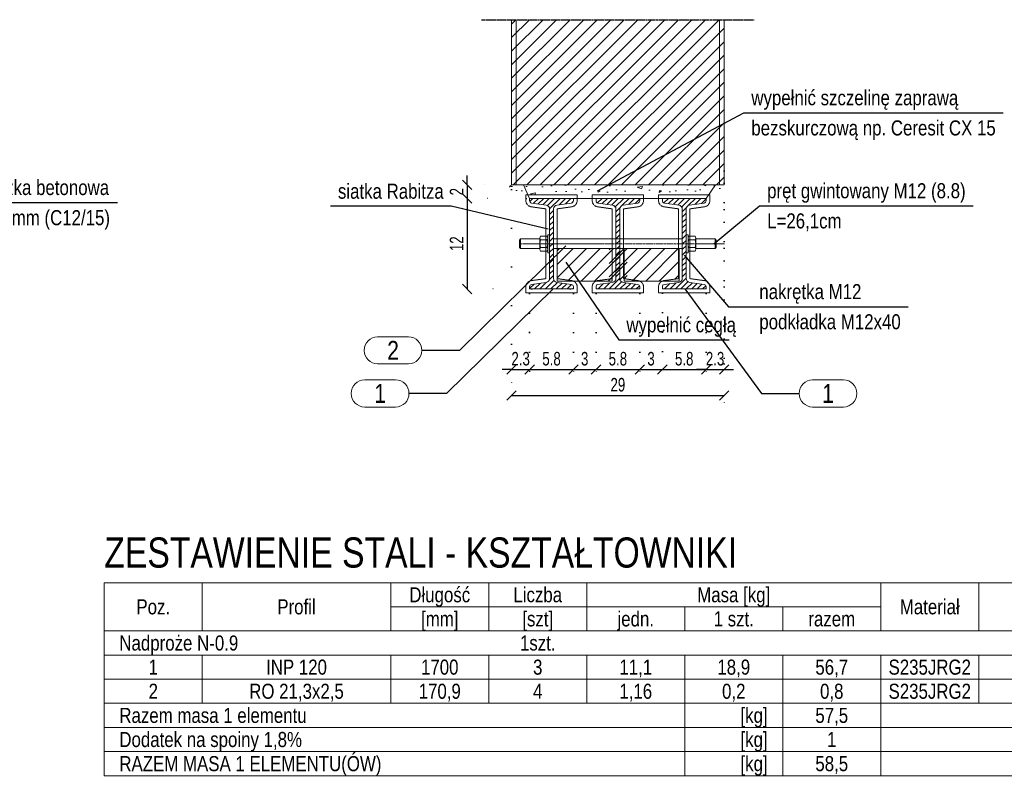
# Model space of a CAD drawing. Header units: millimetres. Extents: x 11149 to 111407, y -107619 to -23630.
# Tile 180 of 245: x 23977 to 24303, y -29759 to -29508. Entities that reach past the tile are written whole.
import ezdxf
from ezdxf.enums import TextEntityAlignment as Align

# ---------------------------------------------------------------- set-up
doc = ezdxf.new("R2010")
doc.units = ezdxf.units.MM
doc.header["$LTSCALE"] = 2
for name, pattern in [('CENTER2', [28.575, 19.05, -3.175, 3.175, -3.175]), ('DOT', [6.35, 0, -6.35]), ('HIDDEN', [9.525, 6.35, -3.175])]:
    doc.linetypes.add(name, pattern=pattern)
doc.layers.get('0').update_dxf_attribs({"plot": 0})
doc.layers.get('Defpoints').update_dxf_attribs({"color": 1})
for name, color, linetype, lineweight in [('e-cad_252', 252, 'HIDDEN', 9), ('e-cad_cienkie', 1, 'Continuous', 9), ('e-cad_opisy', 7, 'Continuous', 9), ('e-cad_osie', 22, 'CENTER2', 9), ('e-cad_stal_kontur', 222, 'Continuous', 20), ('e-cad_stal_wypelnienia', 224, 'Continuous', 9), ('e-cad_wymiary', 4, 'Continuous', 9)]:
    doc.layers.add(name, color=color, linetype=linetype, lineweight=lineweight)
doc.layers.add('e-cad_ukryte', color=30, linetype='HIDDEN')
doc.styles.add('e-cad_1', font='arial.ttf', dxfattribs={"width": 0.7})
doc.dimstyles.new('e-cad_1_10_[cm]', dxfattribs={"dimtxt": 1.8, "dimasz": 1.25, "dimexe": 1.25, "dimexo": 0.625, "dimgap": 0.5, "dimtad": 1, "dimdec": 0, "dimrnd": 1, "dimzin": 1, "dimtxsty": 'e-cad_1', "dimblk": 'OBLIQUE', "dimcen": 2.5, "dimclrd": 256, "dimclre": 252, "dimclrt": 7, "dimadec": 0, "dimazin": 0, "dimtfac": 1, "dimtix": 1, "dimtmove": 2, "dimatfit": 3, "dimldrblk": 'NONE', "dimfxl": 60, "dimfxlon": 1, "dimarcsym": 0})
doc.dimstyles.new('e-cad_1_25_10[cm]', dxfattribs={"dimscale": 2.5, "dimtxt": 1.8, "dimasz": 1.25, "dimexe": 1.25, "dimexo": 0.625, "dimgap": 0.5, "dimtad": 1, "dimdec": 0, "dimlfac": 0.4, "dimrnd": 1, "dimzin": 1, "dimtxsty": 'e-cad_1', "dimblk": 'OBLIQUE', "dimcen": 2.5, "dimclrd": 30, "dimclre": 252, "dimclrt": 7, "dimadec": 0, "dimazin": 0, "dimtfac": 1, "dimtix": 1, "dimtmove": 2, "dimatfit": 3, "dimfxl": 60, "dimfxlon": 1, "dimarcsym": 0})
doc.dimstyles.new('e-cad_1_25_[cm]', dxfattribs={"dimscale": 2.5, "dimtxt": 1.8, "dimasz": 1.25, "dimexe": 1.25, "dimexo": 0.625, "dimgap": 0.5, "dimtad": 1, "dimdec": 0, "dimrnd": 1, "dimzin": 1, "dimtxsty": 'e-cad_1', "dimblk": 'OBLIQUE', "dimcen": 2.5, "dimclrd": 256, "dimclre": 252, "dimclrt": 7, "dimadec": 0, "dimazin": 0, "dimtfac": 1, "dimtix": 1, "dimtmove": 2, "dimatfit": 3, "dimldrblk": 'NONE', "dimfxl": 60, "dimfxlon": 1, "dimarcsym": 0})

# ---------------------------------------------------------------- blocks, each defined once
blk = doc.blocks.new('_OBLIQUE')
at = {"color": 0, "linetype": 'ByBlock', "lineweight": -2}
blk.add_line((-0.5, -0.5), (0.5, 0.5), dxfattribs=at)
blk = doc.blocks.new('e-cad_StalOpisNiezliczalny_1')
at = {"layer": 'e-cad_cienkie', "ltscale": 0.4}
blk.add_lwpolyline([(5.87, 1.8), (1.78, 1.8, 0.991311), (1.78, -1.8), (5.87, -1.8, 0.991311)], format="xyb", close=True, dxfattribs=at)
at = {"layer": 'e-cad_opisy', "color": 9, "ltscale": 0.04, "style": 'e-cad_1', "width": 0.8}
blk.add_attdef('NR', text='', height=2.5, dxfattribs=at).set_placement((3.83, 0), align=Align.MIDDLE_CENTER)
blk = doc.blocks.new('*D2349')
at = {"layer": 'Defpoints', "color": 0, "ltscale": 0.5}
for p in [(24132.74, -29563.21), (24125.27, -29567.71), (24159.24, -29567.71)]:
    blk.add_point(p, dxfattribs=at)
at = {"layer": 'e-cad_opisy', "color": 30, "lineweight": -2}
for p, q in [((24125.27, -29563.21), (24125.27, -29560.09)), ((24125.27, -29563.21), (24125.27, -29567.71)), ((24125.27, -29567.71), (24125.27, -29570.84))]:
    blk.add_line(p, q, dxfattribs=at)
at = {"layer": 'e-cad_opisy', "color": 252, "linetype": 'DOT', "lineweight": -2}
for p, q in [((24131.17, -29563.21), (24122.14, -29563.21)), ((24157.67, -29567.71), (24122.14, -29567.71))]:
    blk.add_line(p, q, dxfattribs=at)
at = {"layer": 'e-cad_opisy', "color": 30, "lineweight": -2, "ltscale": 0.5, "xscale": 3.125, "yscale": 3.125, "zscale": 3.125}
for p, rotation in [((24125.27, -29563.21), 270), ((24125.27, -29567.71), 90)]:
    blk.add_blockref('_OBLIQUE', p, dxfattribs=dict(at, rotation=rotation))
at = {"layer": 'e-cad_opisy', "color": 7, "ltscale": 0.5, "insert": (24121.76, -29565.46), "char_height": 4.5, "attachment_point": 5, "rotation": 90, "style": 'e-cad_1'}
blk.add_mtext('2', dxfattribs=at)
blk = doc.blocks.new('*D2350')
at = {"layer": 'Defpoints', "color": 0, "ltscale": 0.5}
for p in [(24159.24, -29567.71), (24125.27, -29597.71), (24161.02, -29597.71)]:
    blk.add_point(p, dxfattribs=at)
at = {"layer": 'e-cad_opisy', "color": 252, "linetype": 'DOT', "lineweight": -2}
for p, q in [((24157.67, -29567.71), (24122.14, -29567.71)), ((24159.46, -29597.71), (24122.14, -29597.71))]:
    blk.add_line(p, q, dxfattribs=at)
at = {"layer": 'e-cad_opisy', "color": 30, "lineweight": -2}
blk.add_line((24125.27, -29567.71), (24125.27, -29597.71), dxfattribs=at)
at = {"layer": 'e-cad_opisy', "color": 30, "lineweight": -2, "ltscale": 0.5, "xscale": 3.125, "yscale": 3.125, "zscale": 3.125}
for p, rotation in [((24125.27, -29567.71), 90), ((24125.27, -29597.71), 270)]:
    blk.add_blockref('_OBLIQUE', p, dxfattribs=dict(at, rotation=rotation))
at = {"layer": 'e-cad_opisy', "color": 7, "ltscale": 0.5, "insert": (24121.76, -29582.71), "char_height": 4.5, "attachment_point": 5, "rotation": 90, "style": 'e-cad_1'}
blk.add_mtext('12', dxfattribs=at)
blk = doc.blocks.new('*D2351')
at = {"layer": 'Defpoints', "color": 0, "ltscale": 0.5}
for p in [(24139.99, -29563.21), (24145.99, -29597.71), (24145.99, -29624.41)]:
    blk.add_point(p, dxfattribs=at)
at = {"layer": 'e-cad_opisy', "color": 252, "linetype": 'DOT', "lineweight": -2}
for p, q in [((24139.99, -29564.77), (24139.99, -29627.54)), ((24145.99, -29599.27), (24145.99, -29627.54))]:
    blk.add_line(p, q, dxfattribs=at)
at = {"layer": 'e-cad_opisy', "color": 30, "lineweight": -2}
for p, q in [((24139.99, -29624.41), (24136.86, -29624.41)), ((24139.99, -29624.41), (24145.99, -29624.41)), ((24145.99, -29624.41), (24149.11, -29624.41))]:
    blk.add_line(p, q, dxfattribs=at)
at = {"layer": 'e-cad_opisy', "color": 30, "lineweight": -2, "ltscale": 0.5, "xscale": 3.125, "yscale": 3.125, "zscale": 3.125}
blk.add_blockref('_OBLIQUE', (24139.99, -29624.41), dxfattribs=at)
at = {"layer": 'e-cad_opisy', "color": 30, "lineweight": -2, "ltscale": 0.5, "xscale": 3.125, "yscale": 3.125, "zscale": 3.125, "rotation": 180}
blk.add_blockref('_OBLIQUE', (24145.99, -29624.41), dxfattribs=at)
at = {"layer": 'e-cad_opisy', "color": 7, "ltscale": 0.5, "insert": (24142.99, -29620.87), "char_height": 4.5, "attachment_point": 5, "style": 'e-cad_1'}
blk.add_mtext('2.3', dxfattribs=at)
blk = doc.blocks.new('*D2352')
at = {"layer": 'Defpoints', "color": 0, "ltscale": 0.5}
for p in [(24210.49, -29557.02), (24139.99, -29563.21), (24210.49, -29633.04)]:
    blk.add_point(p, dxfattribs=at)
at = {"layer": 'e-cad_opisy', "color": 252, "linetype": 'DOT', "lineweight": -2}
for p, q in [((24210.49, -29558.59), (24210.49, -29636.16)), ((24139.99, -29564.77), (24139.99, -29636.16))]:
    blk.add_line(p, q, dxfattribs=at)
at = {"layer": 'e-cad_opisy', "color": 30, "lineweight": -2}
blk.add_line((24139.99, -29633.04), (24210.49, -29633.04), dxfattribs=at)
at = {"layer": 'e-cad_opisy', "color": 30, "lineweight": -2, "ltscale": 0.5, "xscale": 3.125, "yscale": 3.125, "zscale": 3.125, "rotation": 180}
blk.add_blockref('_OBLIQUE', (24139.99, -29633.04), dxfattribs=at)
at = {"layer": 'e-cad_opisy', "color": 30, "lineweight": -2, "ltscale": 0.5, "xscale": 3.125, "yscale": 3.125, "zscale": 3.125}
blk.add_blockref('_OBLIQUE', (24210.49, -29633.04), dxfattribs=at)
at = {"layer": 'e-cad_opisy', "color": 7, "ltscale": 0.5, "insert": (24175.24, -29629.49), "char_height": 4.5, "attachment_point": 5, "style": 'e-cad_1'}
blk.add_mtext('29', dxfattribs=at)
blk = doc.blocks.new('*D2353')
at = {"layer": 'Defpoints', "color": 0, "ltscale": 0.5}
for p in [(24145.99, -29597.71), (24160.49, -29597.71), (24160.49, -29624.41)]:
    blk.add_point(p, dxfattribs=at)
at = {"layer": 'e-cad_opisy', "color": 252, "linetype": 'DOT', "lineweight": -2, "ltscale": 0.5}
for p, q in [((24145.99, -29599.27), (24145.99, -29627.54)), ((24160.49, -29599.27), (24160.49, -29627.54))]:
    blk.add_line(p, q, dxfattribs=at)
at = {"layer": 'e-cad_opisy', "color": 30, "lineweight": -2, "ltscale": 0.5}
blk.add_line((24145.99, -29624.41), (24160.49, -29624.41), dxfattribs=at)
at = {"layer": 'e-cad_opisy', "color": 30, "lineweight": -2, "ltscale": 0.5, "xscale": 3.125, "yscale": 3.125, "zscale": 3.125, "rotation": 180}
blk.add_blockref('_OBLIQUE', (24145.99, -29624.41), dxfattribs=at)
at = {"layer": 'e-cad_opisy', "color": 30, "lineweight": -2, "ltscale": 0.5, "xscale": 3.125, "yscale": 3.125, "zscale": 3.125}
blk.add_blockref('_OBLIQUE', (24160.49, -29624.41), dxfattribs=at)
at = {"layer": 'e-cad_opisy', "color": 7, "ltscale": 0.5, "insert": (24153.24, -29620.87), "char_height": 4.5, "attachment_point": 5, "style": 'e-cad_1'}
blk.add_mtext('5.8', dxfattribs=at)
blk = doc.blocks.new('*D2354')
at = {"layer": 'Defpoints', "color": 0, "ltscale": 0.5}
for p in [(24160.49, -29597.71), (24167.99, -29597.71), (24167.99, -29624.41)]:
    blk.add_point(p, dxfattribs=at)
at = {"layer": 'e-cad_opisy', "color": 252, "linetype": 'DOT', "lineweight": -2, "ltscale": 0.5}
for p, q in [((24160.49, -29599.27), (24160.49, -29627.54)), ((24167.99, -29599.27), (24167.99, -29627.54))]:
    blk.add_line(p, q, dxfattribs=at)
at = {"layer": 'e-cad_opisy', "color": 30, "lineweight": -2, "ltscale": 0.5}
blk.add_line((24160.49, -29624.41), (24167.99, -29624.41), dxfattribs=at)
at = {"layer": 'e-cad_opisy', "color": 30, "lineweight": -2, "ltscale": 0.5, "xscale": 3.125, "yscale": 3.125, "zscale": 3.125, "rotation": 180}
blk.add_blockref('_OBLIQUE', (24160.49, -29624.41), dxfattribs=at)
at = {"layer": 'e-cad_opisy', "color": 30, "lineweight": -2, "ltscale": 0.5, "xscale": 3.125, "yscale": 3.125, "zscale": 3.125}
blk.add_blockref('_OBLIQUE', (24167.99, -29624.41), dxfattribs=at)
at = {"layer": 'e-cad_opisy', "color": 7, "ltscale": 0.5, "insert": (24164.24, -29620.87), "char_height": 4.5, "attachment_point": 5, "style": 'e-cad_1'}
blk.add_mtext('3', dxfattribs=at)
blk = doc.blocks.new('*D2355')
at = {"layer": 'Defpoints', "color": 0, "ltscale": 0.5}
for p in [(24167.99, -29597.71), (24182.49, -29597.71), (24182.49, -29624.41)]:
    blk.add_point(p, dxfattribs=at)
at = {"layer": 'e-cad_opisy', "color": 252, "linetype": 'DOT', "lineweight": -2, "ltscale": 0.5}
for p, q in [((24167.99, -29599.27), (24167.99, -29627.54)), ((24182.49, -29599.27), (24182.49, -29627.54))]:
    blk.add_line(p, q, dxfattribs=at)
at = {"layer": 'e-cad_opisy', "color": 30, "lineweight": -2, "ltscale": 0.5}
blk.add_line((24167.99, -29624.41), (24182.49, -29624.41), dxfattribs=at)
at = {"layer": 'e-cad_opisy', "color": 30, "lineweight": -2, "ltscale": 0.5, "xscale": 3.125, "yscale": 3.125, "zscale": 3.125, "rotation": 180}
blk.add_blockref('_OBLIQUE', (24167.99, -29624.41), dxfattribs=at)
at = {"layer": 'e-cad_opisy', "color": 30, "lineweight": -2, "ltscale": 0.5, "xscale": 3.125, "yscale": 3.125, "zscale": 3.125}
blk.add_blockref('_OBLIQUE', (24182.49, -29624.41), dxfattribs=at)
at = {"layer": 'e-cad_opisy', "color": 7, "ltscale": 0.5, "insert": (24175.24, -29620.87), "char_height": 4.5, "attachment_point": 5, "style": 'e-cad_1'}
blk.add_mtext('5.8', dxfattribs=at)
blk = doc.blocks.new('*D2356')
at = {"layer": 'Defpoints', "color": 0, "ltscale": 0.5}
for p in [(24182.49, -29597.71), (24189.99, -29597.56), (24189.99, -29624.41)]:
    blk.add_point(p, dxfattribs=at)
at = {"layer": 'e-cad_opisy', "color": 252, "linetype": 'DOT', "lineweight": -2, "ltscale": 0.5}
for p, q in [((24182.49, -29599.27), (24182.49, -29627.54)), ((24189.99, -29599.12), (24189.99, -29627.54))]:
    blk.add_line(p, q, dxfattribs=at)
at = {"layer": 'e-cad_opisy', "color": 30, "lineweight": -2, "ltscale": 0.5}
blk.add_line((24182.49, -29624.41), (24189.99, -29624.41), dxfattribs=at)
at = {"layer": 'e-cad_opisy', "color": 30, "lineweight": -2, "ltscale": 0.5, "xscale": 3.125, "yscale": 3.125, "zscale": 3.125, "rotation": 180}
blk.add_blockref('_OBLIQUE', (24182.49, -29624.41), dxfattribs=at)
at = {"layer": 'e-cad_opisy', "color": 30, "lineweight": -2, "ltscale": 0.5, "xscale": 3.125, "yscale": 3.125, "zscale": 3.125}
blk.add_blockref('_OBLIQUE', (24189.99, -29624.41), dxfattribs=at)
at = {"layer": 'e-cad_opisy', "color": 7, "ltscale": 0.5, "insert": (24186.24, -29620.87), "char_height": 4.5, "attachment_point": 5, "style": 'e-cad_1'}
blk.add_mtext('3', dxfattribs=at)
blk = doc.blocks.new('*D2357')
at = {"layer": 'Defpoints', "color": 0, "ltscale": 0.5}
for p in [(24189.99, -29597.56), (24204.49, -29597.71), (24204.49, -29624.41)]:
    blk.add_point(p, dxfattribs=at)
at = {"layer": 'e-cad_opisy', "color": 252, "linetype": 'DOT', "lineweight": -2, "ltscale": 0.5}
for p, q in [((24189.99, -29599.12), (24189.99, -29627.54)), ((24204.49, -29599.27), (24204.49, -29627.54))]:
    blk.add_line(p, q, dxfattribs=at)
at = {"layer": 'e-cad_opisy', "color": 30, "lineweight": -2, "ltscale": 0.5}
blk.add_line((24189.99, -29624.41), (24204.49, -29624.41), dxfattribs=at)
at = {"layer": 'e-cad_opisy', "color": 30, "lineweight": -2, "ltscale": 0.5, "xscale": 3.125, "yscale": 3.125, "zscale": 3.125, "rotation": 180}
blk.add_blockref('_OBLIQUE', (24189.99, -29624.41), dxfattribs=at)
at = {"layer": 'e-cad_opisy', "color": 30, "lineweight": -2, "ltscale": 0.5, "xscale": 3.125, "yscale": 3.125, "zscale": 3.125}
blk.add_blockref('_OBLIQUE', (24204.49, -29624.41), dxfattribs=at)
at = {"layer": 'e-cad_opisy', "color": 7, "ltscale": 0.5, "insert": (24197.24, -29620.87), "char_height": 4.5, "attachment_point": 5, "style": 'e-cad_1'}
blk.add_mtext('5.8', dxfattribs=at)
blk = doc.blocks.new('*D2358')
at = {"layer": 'Defpoints', "color": 0, "ltscale": 0.5}
for p in [(24210.49, -29561.06), (24204.49, -29597.71), (24210.49, -29624.41)]:
    blk.add_point(p, dxfattribs=at)
at = {"layer": 'e-cad_opisy', "color": 252, "linetype": 'DOT', "lineweight": -2, "ltscale": 0.5}
for p, q in [((24210.49, -29562.63), (24210.49, -29627.54)), ((24204.49, -29599.27), (24204.49, -29627.54))]:
    blk.add_line(p, q, dxfattribs=at)
at = {"layer": 'e-cad_opisy', "color": 30, "lineweight": -2, "ltscale": 0.5}
for p, q in [((24204.49, -29624.41), (24201.36, -29624.41)), ((24204.49, -29624.41), (24210.49, -29624.41)), ((24210.49, -29624.41), (24213.61, -29624.41))]:
    blk.add_line(p, q, dxfattribs=at)
at = {"layer": 'e-cad_opisy', "color": 30, "lineweight": -2, "ltscale": 0.5, "xscale": 3.125, "yscale": 3.125, "zscale": 3.125}
blk.add_blockref('_OBLIQUE', (24204.49, -29624.41), dxfattribs=at)
at = {"layer": 'e-cad_opisy', "color": 30, "lineweight": -2, "ltscale": 0.5, "xscale": 3.125, "yscale": 3.125, "zscale": 3.125, "rotation": 180}
blk.add_blockref('_OBLIQUE', (24210.49, -29624.41), dxfattribs=at)
at = {"layer": 'e-cad_opisy', "color": 7, "ltscale": 0.5, "insert": (24207.49, -29620.87), "char_height": 4.5, "attachment_point": 5, "style": 'e-cad_1'}
blk.add_mtext('2.3', dxfattribs=at)

msp = doc.modelspace()

# ---------------------------------------------------------------- hatches: boundary and pattern name
at = {"layer": 'e-cad_252', "ltscale": 10}
h = msp.add_hatch(dxfattribs=at)
h.set_pattern_fill('ANSI31', color=256)
h.set_pattern_definition([(45, (21772.2896, -33925.081), (-2.245064, 2.245064), [])])
h.paths.add_polyline_path([(24139.99, -29508.42), (24139.99, -29563.21), (24210.49, -29563.21), (24210.49, -29508.42)])
at = {"layer": 'e-cad_252', "ltscale": 0.8}
h = msp.add_hatch(dxfattribs=at)
h.set_pattern_fill('CONC', color=256, scale=0.625, angle=30)
h.set_pattern_definition([(30, (14573.933, -34338.94), (-7.9375, 13.748153), [0, -15.875]), (30, (14576.849, -34343.672), (-7.9375, 13.748153), [0, -15.875]), (30, (14572.975, -34336.01), (-7.9375, 13.748153), [0, -15.875]), (8.1986, (14568.2869, -34344.3997), (49.1819629, 10.0643501), [1.709785, -83.77971]), (246.8699, (14569.9792, -34344.156), (25.36945775, 51.3088076), [0.79375, -78.58125]), (160.6013, (14569.6674, -34344.8858), (116.36576442, -42.80140287), [1.463596, -144.896665]), (236.5651, (14566.083, -34349.155), (-5.8106313, -21.6856646), [0.35498, -35.142599]), (356.3099, (14565.8874, -34349.4512), (35.433811, 2.1268249), [0.57239, -56.66575]), (138.4349, (14566.4586, -34349.488), (-29.6231348, 19.5588252), [0.502015, -49.699148]), (255, (14575.676, -34345.45), (7.937502, -13.748158), [0.673513, -21.777119]), (30, (14575.501, -34346.1), (5.810653, 21.685653), [0.9525, -14.9225]), (165, (14576.326, -34345.624), (-13.748158, -7.937502), [0.673513, -21.777119]), (281.5651, (14568.946, -34337.6035), (-2.1268721, 35.4337999), [0.502015, -49.699148]), (30, (14569.046, -34338.095), (5.810653, 21.685653), [0.79375, -15.08125]), (173.1301, (14569.7338, -34337.6984), (-57.1194597, 3.6838089), [0.79375, -78.58125]), (243.6901, (14561.58, -34341.673), (19.5587899, 29.6231681), [0.57239, -56.66575]), (11.5651, (14561.326, -34342.186), (-35.4337999, -2.1268721), [1.00403, -49.197133]), (156.8699, (14562.3098, -34341.9847), (51.3088076, -25.36945775), [0.79375, -78.58125]), (30, (14565.884, -34339.921), (-7.9375, 13.748153), [0, -15.875]), (30, (14564.236, -34345.639), (-7.9375, 13.748153), [0, -15.875]), (30, (14571.022, -34348.503), (-7.9375, 13.748153), [0, -15.875]), (30, (14572.274, -34342.098), (-7.9375, 13.748153), [0, -15.875]), (30, (14566.937, -34342.063), (-7.9375, 13.748153), [0, -15.875]), (30, (14563.675, -34343.396), (-7.9375, 13.748153), [0, -15.875]), (30, (14565.388, -34343.507), (-7.9375, 13.748153), [0, -15.875]), (30, (14566.743, -34347.124), (-7.9375, 13.748153), [0, -15.875]), (30, (14563.126, -34348.479), (-7.9375, 13.748153), [0, -15.875]), (30, (14561.438, -34345.238), (-7.9375, 13.748153), [0, -15.875]), (30, (14559.28, -34342.451), (-7.9375, 13.748153), [0, -15.875]), (30, (14563.224, -34339.44), (-7.9375, 13.748153), [0, -15.875]), (30, (14565.931, -34337.144), (-7.9375, 13.748153), [0, -15.875]), (30, (14571.06, -34334.916), (-7.9375, 13.748153), [0, -15.875]), (30, (14570.221, -34341.083), (-7.9375, 13.748153), [0, -15.875]), (30, (14567.418, -34339.402), (-7.9375, 13.748153), [0, -15.875]), (30, (14572.328, -34345.366), (-7.9375, 13.748153), [0, -15.875]), (30, (14568.6, -34348.435), (-7.9375, 13.748153), [0, -15.875]), (30, (14574.471, -34349.078), (-7.9375, 13.748153), [0, -15.875]), (30, (14569.458, -34350.873), (-7.9375, 13.748153), [0, -15.875]), (30, (14565.296, -34353.825), (-7.9375, 13.748153), [0, -15.875]), (30, (14567.343, -34353.56), (-7.9375, 13.748153), [0, -15.875]), (30, (14566.37, -34351.556), (-7.9375, 13.748153), [0, -15.875]), (30, (14576.85, -34348.438), (-7.9375, 13.748153), [0, -15.875]), (30, (14575.246, -34341.848), (-7.9375, 13.748153), [0, -15.875]), (30, (14572.177, -34338.12), (-7.9375, 13.748153), [0, -15.875]), (30, (14571.568, -34351.67), (-7.9375, 13.748153), [0, -15.875])])
h.paths.add_polyline_path([(24138.97, -29563.21), (24212.64, -29563.21), (24210.36, -29566.46), (24176.49, -29566.46), (24140.43, -29566.46)])
at = {"layer": 'e-cad_252', "ltscale": 10}
h = msp.add_hatch(dxfattribs=at)
h.set_pattern_fill('ANSI31', color=256)
h.set_pattern_definition([(45, (21777.2896, -33925.081), (-2.245064, 2.245064), [])])
h.paths.add_polyline_path([(24155.12, -29584.3), (24178.35, -29584.3), (24178.35, -29594.25), (24178.35, -29594.25, -0.344616), (24178.32, -29594.29), (24173.48, -29594.96, 0.060951), (24173, -29595.09), (24160.47, -29595.09, 0.060951), (24160, -29594.96), (24155.15, -29594.29, -0.344616), (24155.12, -29594.25), (24155.12, -29594.25)])
h = msp.add_hatch(dxfattribs=at)
h.set_pattern_fill('ANSI31', color=256)
h.set_pattern_definition([(45, (21767.2896, -33925.081), (-2.245064, 2.245064), [])])
h.paths.add_polyline_path([(24172.38, -29584.3), (24195.35, -29584.3), (24195.35, -29594.25, -0.374036), (24195.32, -29594.29), (24190.48, -29594.96, 0.060951), (24190, -29595.09), (24177.47, -29595.09, 0.060951), (24177, -29594.96), (24172.38, -29594.32)])
at = {"layer": 'e-cad_stal_wypelnienia', "ltscale": 0.4}
h = msp.add_hatch(dxfattribs=at)
h.set_pattern_fill('ANSI31', color=256, scale=0.4, style=0)
h.set_pattern_definition([(45, (-344.2953, -46528.246), (-0.89802561, 0.89802561), [])])
edge = h.paths.add_edge_path()
edge.add_line((24145.99, -29597.71), (24145.99, -29596.97))
edge.add_ellipse((24146.77, -29596.98), major_axis=(-0.554, -0.554), ratio=1, start_angle=233.4848, end_angle=314.4848, ccw=False)
edge.add_line((24146.65, -29596.2), (24151.5, -29595.52))
edge.add_ellipse((24151.31, -29594.25), major_axis=(1.29, 0), ratio=1, start_angle=278.4848, end_angle=359.4848)
edge.add_line((24152.6, -29594.26), (24152.6, -29571.16))
edge.add_ellipse((24151.31, -29571.18), major_axis=(0.911, 0.911), ratio=1, start_angle=315.5152, end_angle=396.5152)
edge.add_line((24151.5, -29569.9), (24146.65, -29569.22))
edge.add_ellipse((24146.77, -29568.45), major_axis=(-0.782, 0.043), ratio=1, start_angle=363.6665, end_angle=444.6665, ccw=False)
edge.add_line((24145.99, -29568.46), (24145.99, -29567.71))
edge.add_line((24145.99, -29567.71), (24160.49, -29567.71))
edge.add_line((24160.49, -29567.71), (24160.49, -29568.46))
edge.add_ellipse((24159.7, -29568.45), major_axis=(-0.554, -0.554), ratio=1, start_angle=413.4848, end_angle=494.4848, ccw=False)
edge.add_line((24159.82, -29569.22), (24154.97, -29569.9))
edge.add_ellipse((24155.16, -29571.18), major_axis=(1.08, 0.7), ratio=1, start_angle=65.5166, end_angle=146.5166)
edge.add_line((24153.87, -29571.16), (24153.87, -29594.26))
edge.add_ellipse((24155.16, -29594.25), major_axis=(1.03, 0.77), ratio=1, start_angle=143.6536, end_angle=224.6536)
edge.add_line((24154.97, -29595.52), (24159.82, -29596.2))
edge.add_ellipse((24159.7, -29596.98), major_axis=(-0.782, 0.043), ratio=1, start_angle=183.6665, end_angle=264.6665, ccw=False)
edge.add_line((24160.49, -29596.97), (24160.49, -29597.71))
edge.add_line((24160.49, -29597.71), (24145.99, -29597.71))
h = msp.add_hatch(dxfattribs=at)
h.set_pattern_fill('ANSI31', color=256, scale=0.4, angle=180, style=0)
h.set_pattern_definition([(225, (-405.7953, -46528.246), (0.89802561, -0.89802561), [])])
edge = h.paths.add_edge_path()
edge.add_line((24167.99, -29567.71), (24167.99, -29568.46))
edge.add_ellipse((24168.77, -29568.45), major_axis=(0.554, 0.554), ratio=1, start_angle=135.5152, end_angle=216.5152)
edge.add_line((24168.65, -29569.22), (24173.5, -29569.9))
edge.add_ellipse((24173.31, -29571.18), major_axis=(-1.03, -0.77), ratio=1, start_angle=503.9609, end_angle=584.9609, ccw=False)
edge.add_line((24174.6, -29571.16), (24174.6, -29594.26))
edge.add_ellipse((24173.31, -29594.25), major_axis=(-1.03, -0.77), ratio=1, start_angle=421.6232, end_angle=502.6232, ccw=False)
edge.add_line((24173.5, -29595.52), (24168.65, -29596.2))
edge.add_ellipse((24168.77, -29596.98), major_axis=(0.782, -0.043), ratio=1, start_angle=101.6361, end_angle=182.6361)
edge.add_line((24167.99, -29596.97), (24167.99, -29597.71))
edge.add_line((24167.99, -29597.71), (24182.49, -29597.71))
edge.add_line((24182.49, -29597.71), (24182.49, -29596.97))
edge.add_ellipse((24181.7, -29596.98), major_axis=(0.554, 0.554), ratio=1, start_angle=315.5152, end_angle=396.5152)
edge.add_line((24181.82, -29596.2), (24176.97, -29595.52))
edge.add_ellipse((24177.16, -29594.25), major_axis=(-1.29, 0), ratio=1, start_angle=360.5152, end_angle=441.5152, ccw=False)
edge.add_line((24175.87, -29594.26), (24175.87, -29571.16))
edge.add_ellipse((24177.16, -29571.18), major_axis=(-0.911, -0.911), ratio=1, start_angle=233.4848, end_angle=314.4848, ccw=False)
edge.add_line((24176.97, -29569.9), (24181.82, -29569.22))
edge.add_ellipse((24181.7, -29568.45), major_axis=(0.782, -0.043), ratio=1, start_angle=281.6361, end_angle=362.6361)
edge.add_line((24182.49, -29568.46), (24182.49, -29567.71))
edge.add_line((24182.49, -29567.71), (24167.99, -29567.71))
h = msp.add_hatch(dxfattribs=at)
h.set_pattern_fill('ANSI31', color=256, scale=0.4, angle=180, style=0)
h.set_pattern_definition([(225, (-383.7953, -46528.246), (0.89802561, -0.89802561), [])])
edge = h.paths.add_edge_path()
edge.add_line((24189.99, -29567.71), (24189.99, -29568.46))
edge.add_ellipse((24190.77, -29568.45), major_axis=(0.554, 0.554), ratio=1, start_angle=135.5152, end_angle=216.5152)
edge.add_line((24190.65, -29569.22), (24195.5, -29569.9))
edge.add_ellipse((24195.31, -29571.18), major_axis=(-1.03, -0.77), ratio=1, start_angle=503.9609, end_angle=584.9609, ccw=False)
edge.add_line((24196.6, -29571.16), (24196.6, -29594.26))
edge.add_ellipse((24195.31, -29594.25), major_axis=(-1.03, -0.77), ratio=1, start_angle=421.6232, end_angle=502.6232, ccw=False)
edge.add_line((24195.5, -29595.52), (24190.65, -29596.2))
edge.add_ellipse((24190.77, -29596.98), major_axis=(0.782, -0.043), ratio=1, start_angle=101.6361, end_angle=182.6361)
edge.add_line((24189.99, -29596.97), (24189.99, -29597.71))
edge.add_line((24189.99, -29597.71), (24204.49, -29597.71))
edge.add_line((24204.49, -29597.71), (24204.49, -29596.97))
edge.add_ellipse((24203.7, -29596.98), major_axis=(0.554, 0.554), ratio=1, start_angle=315.5152, end_angle=396.5152)
edge.add_line((24203.82, -29596.2), (24198.97, -29595.52))
edge.add_ellipse((24199.16, -29594.25), major_axis=(-1.29, 0), ratio=1, start_angle=360.5152, end_angle=441.5152, ccw=False)
edge.add_line((24197.87, -29594.26), (24197.87, -29571.16))
edge.add_ellipse((24199.16, -29571.18), major_axis=(-0.911, -0.911), ratio=1, start_angle=233.4848, end_angle=314.4848, ccw=False)
edge.add_line((24198.97, -29569.9), (24203.82, -29569.22))
edge.add_ellipse((24203.7, -29568.45), major_axis=(0.782, -0.043), ratio=1, start_angle=281.6361, end_angle=362.6361)
edge.add_line((24204.49, -29568.46), (24204.49, -29567.71))
edge.add_line((24204.49, -29567.71), (24189.99, -29567.71))

# ---------------------------------------------------------------- linework, layer by layer
at = {"layer": 'e-cad_cienkie', "ltscale": 0.5}
for points in [[(24004.92, -29711.11), (24037.42, -29711.11), (24037.42, -29695.11), (24004.92, -29695.11)], [(24037.42, -29711.11), (24099.92, -29711.11), (24099.92, -29695.11), (24037.42, -29695.11)], [(24099.92, -29703.11), (24132.42, -29703.11), (24132.42, -29695.11), (24099.92, -29695.11)], [(24132.42, -29703.11), (24164.92, -29703.11), (24164.92, -29695.11), (24132.42, -29695.11)], [(24164.92, -29703.11), (24262.42, -29703.11), (24262.42, -29695.11), (24164.92, -29695.11)], [(24262.42, -29711.11), (24294.92, -29711.11), (24294.92, -29695.11), (24262.42, -29695.11)], [(24294.92, -29711.11), (24327.42, -29711.11), (24327.42, -29695.11), (24294.92, -29695.11)], [(24099.92, -29711.11), (24132.42, -29711.11), (24132.42, -29703.11), (24099.92, -29703.11)], [(24132.42, -29711.11), (24164.92, -29711.11), (24164.92, -29703.11), (24132.42, -29703.11)], [(24164.92, -29711.11), (24197.42, -29711.11), (24197.42, -29703.11), (24164.92, -29703.11)], [(24197.42, -29711.11), (24229.92, -29711.11), (24229.92, -29703.11), (24197.42, -29703.11)], [(24229.92, -29711.11), (24262.42, -29711.11), (24262.42, -29703.11), (24229.92, -29703.11)], [(24004.92, -29719.11), (24327.42, -29719.11), (24327.42, -29711.11), (24004.92, -29711.11)], [(24004.92, -29727.11), (24037.42, -29727.11), (24037.42, -29719.11), (24004.92, -29719.11)], [(24037.42, -29727.11), (24099.92, -29727.11), (24099.92, -29719.11), (24037.42, -29719.11)], [(24099.92, -29727.11), (24132.42, -29727.11), (24132.42, -29719.11), (24099.92, -29719.11)], [(24132.42, -29727.11), (24164.92, -29727.11), (24164.92, -29719.11), (24132.42, -29719.11)], [(24164.92, -29727.11), (24197.42, -29727.11), (24197.42, -29719.11), (24164.92, -29719.11)], [(24197.42, -29727.11), (24229.92, -29727.11), (24229.92, -29719.11), (24197.42, -29719.11)], [(24229.92, -29727.11), (24262.42, -29727.11), (24262.42, -29719.11), (24229.92, -29719.11)], [(24262.42, -29727.11), (24294.92, -29727.11), (24294.92, -29719.11), (24262.42, -29719.11)], [(24294.92, -29727.11), (24327.42, -29727.11), (24327.42, -29719.11), (24294.92, -29719.11)], [(24004.92, -29735.11), (24037.42, -29735.11), (24037.42, -29727.11), (24004.92, -29727.11)], [(24037.42, -29735.11), (24099.92, -29735.11), (24099.92, -29727.11), (24037.42, -29727.11)], [(24099.92, -29735.11), (24132.42, -29735.11), (24132.42, -29727.11), (24099.92, -29727.11)], [(24132.42, -29735.11), (24164.92, -29735.11), (24164.92, -29727.11), (24132.42, -29727.11)], [(24164.92, -29735.11), (24197.42, -29735.11), (24197.42, -29727.11), (24164.92, -29727.11)], [(24197.42, -29735.11), (24229.92, -29735.11), (24229.92, -29727.11), (24197.42, -29727.11)], [(24229.92, -29735.11), (24262.42, -29735.11), (24262.42, -29727.11), (24229.92, -29727.11)], [(24262.42, -29735.11), (24294.92, -29735.11), (24294.92, -29727.11), (24262.42, -29727.11)], [(24294.92, -29735.11), (24327.42, -29735.11), (24327.42, -29727.11), (24294.92, -29727.11)], [(24004.92, -29743.11), (24197.42, -29743.11), (24197.42, -29735.11), (24004.92, -29735.11)], [(24197.42, -29743.11), (24229.92, -29743.11), (24229.92, -29735.11), (24197.42, -29735.11)], [(24229.92, -29743.11), (24262.42, -29743.11), (24262.42, -29735.11), (24229.92, -29735.11)], [(24262.42, -29743.11), (24327.42, -29743.11), (24327.42, -29735.11), (24262.42, -29735.11)], [(24004.92, -29751.11), (24197.42, -29751.11), (24197.42, -29743.11), (24004.92, -29743.11)], [(24197.42, -29751.11), (24229.92, -29751.11), (24229.92, -29743.11), (24197.42, -29743.11)], [(24229.92, -29751.11), (24262.42, -29751.11), (24262.42, -29743.11), (24229.92, -29743.11)], [(24262.42, -29751.11), (24327.42, -29751.11), (24327.42, -29743.11), (24262.42, -29743.11)], [(24004.92, -29759.11), (24197.42, -29759.11), (24197.42, -29751.11), (24004.92, -29751.11)], [(24197.42, -29759.11), (24229.92, -29759.11), (24229.92, -29751.11), (24197.42, -29751.11)], [(24229.92, -29759.11), (24262.42, -29759.11), (24262.42, -29751.11), (24229.92, -29751.11)], [(24262.42, -29759.11), (24327.42, -29759.11), (24327.42, -29751.11), (24262.42, -29751.11)]]:
    msp.add_lwpolyline(points, close=True, dxfattribs=at)
at = {"layer": 'e-cad_opisy'}
for p, q in [((24139.99, -29563.21), (24139.99, -29508.42)), ((24139.99, -29508.42), (24139.99, -29563.21)), ((24141.49, -29563.21), (24141.49, -29508.42)), ((24141.49, -29508.42), (24141.49, -29563.21)), ((24208.99, -29508.42), (24208.99, -29563.21)), ((24210.49, -29563.21), (24210.49, -29508.42)), ((24210.49, -29508.42), (24210.49, -29563.21)), ((24139.99, -29563.21), (24210.49, -29563.21))]:
    msp.add_line(p, q, dxfattribs=at)
at = {"layer": 'e-cad_opisy', "color": 0, "linetype": 'HIDDEN', "ltscale": 4}
for p, q in [((24142.6, -29581.5), (24142.6, -29583.92)), ((24142.97, -29581.12), (24142.97, -29584.3)), ((24153.87, -29581.12), (24196.6, -29581.12)), ((24207.5, -29581.12), (24207.5, -29584.3)), ((24207.87, -29581.5), (24207.87, -29583.92)), ((24153.87, -29584.3), (24196.6, -29584.3))]:
    msp.add_line(p, q, dxfattribs=at)
at = {"layer": 'e-cad_opisy'}
for points in [[(24152.6, -29585.71), (24152.6, -29579.71), (24151.97, -29579.71), (24151.97, -29585.71), (24152.6, -29585.71)], [(24197.87, -29585.71), (24197.87, -29579.71), (24198.5, -29579.71), (24198.5, -29585.71), (24197.87, -29585.71)], [(24149.37, -29584.57), (24149.37, -29580.85)], [(24149.37, -29581.47), (24151.97, -29581.47)], [(24149.63, -29580.23), (24151.71, -29580.23)], [(24151.97, -29584.57), (24151.97, -29580.85)], [(24198.5, -29584.57), (24198.5, -29580.85)], [(24201.1, -29581.47), (24198.5, -29581.47)], [(24200.84, -29580.23), (24198.76, -29580.23)], [(24201.1, -29584.57), (24201.1, -29580.85)], [(24149.37, -29583.95), (24151.97, -29583.95)], [(24149.63, -29585.19), (24151.71, -29585.19)], [(24201.1, -29583.95), (24198.5, -29583.95)], [(24200.84, -29585.19), (24198.76, -29585.19)]]:
    msp.add_lwpolyline(points, dxfattribs=at)
at = {"layer": 'e-cad_opisy', "color": 0, "linetype": 'HIDDEN', "ltscale": 4}
for points in [[(24142.6, -29581.5), (24142.97, -29581.12), (24149.37, -29581.12)], [(24207.87, -29581.5), (24207.5, -29581.12), (24201.1, -29581.12)], [(24142.6, -29583.92), (24142.97, -29584.3), (24149.37, -29584.3)], [(24207.87, -29583.92), (24207.5, -29584.3), (24201.1, -29584.3)]]:
    msp.add_lwpolyline(points, dxfattribs=at)
at = {"layer": 'e-cad_opisy'}
for points in [[(24149.63, -29581.47, -0.419144), (24149.63, -29580.23)], [(24149.63, -29583.95, -0.209572), (24149.63, -29581.47)], [(24151.71, -29581.47, 0.419144), (24151.71, -29580.23)], [(24151.71, -29583.95, 0.209572), (24151.71, -29581.47)], [(24198.76, -29581.47, -0.419144), (24198.76, -29580.23)], [(24198.76, -29583.95, -0.209572), (24198.76, -29581.47)], [(24200.84, -29581.47, 0.419144), (24200.84, -29580.23)], [(24200.84, -29583.95, 0.209572), (24200.84, -29581.47)], [(24149.63, -29585.19, -0.419144), (24149.63, -29583.95)], [(24151.71, -29585.19, 0.419144), (24151.71, -29583.95)], [(24198.76, -29585.19, -0.419144), (24198.76, -29583.95)], [(24200.84, -29585.19, 0.419144), (24200.84, -29583.95)]]:
    msp.add_lwpolyline(points, format="xyb", dxfattribs=at)
at = {"layer": 'e-cad_opisy', "ltscale": 0.5}
for points in [[(24155.12, -29595.09), (24173.35, -29595.09), (24173.35, -29584.3), (24155.12, -29584.3)], [(24177.38, -29595.09), (24195.6, -29595.09), (24195.6, -29584.3), (24177.38, -29584.3)]]:
    msp.add_lwpolyline(points, close=True, dxfattribs=at)
at = {"layer": 'e-cad_osie', "ltscale": 0.02}
msp.add_lwpolyline([(24210.63, -29582.71), (24142.97, -29582.71)], dxfattribs=at)
at = {"layer": 'e-cad_stal_kontur', "linetype": 'HIDDEN', "ltscale": 0.01}
for points in [[(24153.24, -29598.96), (24144.74, -29598.96), (24144.74, -29596.96, -0.370858), (24146.48, -29594.96), (24151.32, -29594.29, 0.374036), (24151.35, -29594.25), (24151.35, -29571.17, 0.374036), (24151.31, -29571.14), (24146.48, -29570.46, -0.370858), (24144.74, -29568.46), (24144.74, -29566.46), (24153.24, -29566.46)], [(24153.24, -29598.96), (24161.74, -29598.96), (24161.74, -29596.96, 0.370858), (24160, -29594.96), (24155.15, -29594.29, -0.374036), (24155.12, -29594.25), (24155.12, -29571.17, -0.374036), (24155.16, -29571.14), (24160, -29570.46, 0.370858), (24161.74, -29568.46), (24161.74, -29566.46), (24153.24, -29566.46)], [(24175.24, -29598.96), (24166.74, -29598.96), (24166.74, -29596.96, -0.370858), (24168.48, -29594.96), (24173.32, -29594.29, 0.374036), (24173.35, -29594.25), (24173.35, -29571.17, 0.374036), (24173.31, -29571.14), (24168.48, -29570.46, -0.370858), (24166.74, -29568.46), (24166.74, -29566.46), (24175.24, -29566.46)], [(24175.24, -29598.96), (24183.74, -29598.96), (24183.74, -29596.96, 0.370858), (24182, -29594.96), (24177.15, -29594.29, -0.374036), (24177.12, -29594.25), (24177.12, -29571.17, -0.374036), (24177.16, -29571.14), (24182, -29570.46, 0.370858), (24183.74, -29568.46), (24183.74, -29566.46), (24175.24, -29566.46)], [(24197.24, -29598.96), (24188.74, -29598.96), (24188.74, -29596.96, -0.370858), (24190.48, -29594.96), (24195.32, -29594.29, 0.374036), (24195.35, -29594.25), (24195.35, -29571.17, 0.374036), (24195.31, -29571.14), (24190.48, -29570.46, -0.370858), (24188.74, -29568.46), (24188.74, -29566.46), (24197.24, -29566.46)], [(24197.24, -29598.96), (24205.74, -29598.96), (24205.74, -29596.96, 0.370858), (24204, -29594.96), (24199.15, -29594.29, -0.374036), (24199.12, -29594.25), (24199.12, -29571.17, -0.374036), (24199.16, -29571.14), (24204, -29570.46, 0.370858), (24205.74, -29568.46), (24205.74, -29566.46), (24197.24, -29566.46)]]:
    msp.add_lwpolyline(points, format="xyb", dxfattribs=at)
at = {"layer": 'e-cad_stal_kontur', "ltscale": 0.4}
for points in [[(24145.99, -29597.71), (24145.99, -29596.97, -0.368919), (24146.65, -29596.2), (24151.5, -29595.52, 0.368919), (24152.6, -29594.26), (24152.6, -29571.16, 0.368919), (24151.5, -29569.9), (24146.65, -29569.22, -0.368919), (24145.99, -29568.46), (24145.99, -29567.71), (24160.49, -29567.71), (24160.49, -29568.46, -0.368919), (24159.82, -29569.22), (24154.97, -29569.9, 0.368919), (24153.87, -29571.16), (24153.87, -29594.26, 0.368919), (24154.97, -29595.52), (24159.82, -29596.2, -0.368919), (24160.49, -29596.97), (24160.49, -29597.71), (24145.99, -29597.71)], [(24182.49, -29597.71), (24182.49, -29596.97, 0.368919), (24181.82, -29596.2), (24176.97, -29595.52, -0.368919), (24175.87, -29594.26), (24175.87, -29571.16, -0.368919), (24176.97, -29569.9), (24181.82, -29569.22, 0.368919), (24182.49, -29568.46), (24182.49, -29567.71), (24167.99, -29567.71), (24167.99, -29568.46, 0.368919), (24168.65, -29569.22), (24173.5, -29569.9, -0.368919), (24174.6, -29571.16), (24174.6, -29594.26, -0.368919), (24173.5, -29595.52), (24168.65, -29596.2, 0.368919), (24167.99, -29596.97), (24167.99, -29597.71), (24182.49, -29597.71)], [(24204.49, -29597.71), (24204.49, -29596.97, 0.368919), (24203.82, -29596.2), (24198.97, -29595.52, -0.368919), (24197.87, -29594.26), (24197.87, -29571.16, -0.368919), (24198.97, -29569.9), (24203.82, -29569.22, 0.368919), (24204.49, -29568.46), (24204.49, -29567.71), (24189.99, -29567.71), (24189.99, -29568.46, 0.368919), (24190.65, -29569.22), (24195.5, -29569.9, -0.368919), (24196.6, -29571.16), (24196.6, -29594.26, -0.368919), (24195.5, -29595.52), (24190.65, -29596.2, 0.368919), (24189.99, -29596.97), (24189.99, -29597.71), (24204.49, -29597.71)]]:
    msp.add_lwpolyline(points, format="xyb", dxfattribs=at)
at = {"layer": 'e-cad_ukryte', "ltscale": 0.02}
msp.add_line((24129.99, -29508.42), (24220.49, -29508.42), dxfattribs=at)
at = {"layer": 'e-cad_wymiary', "ltscale": 0.4}
for p, q in [((24145.99, -29567.71), (24143.97, -29563.21)), ((24204.49, -29567.71), (24207.64, -29563.21)), ((24160.49, -29567.71), (24167.99, -29567.71)), ((24182.49, -29567.71), (24189.99, -29567.71))]:
    msp.add_line(p, q, dxfattribs=at)

# ---------------------------------------------------------------- block references
at = {"layer": 'e-cad_opisy'}
ref = msp.add_blockref('e-cad_StalOpisNiezliczalny_1', (24110.25, -29618.07), dxfattribs=dict(at, xscale=-2.5, yscale=2.5, zscale=2.5))
ref.add_attrib('NR', '2', dxfattribs={"color": 9, "height": 6.25, "style": 'e-cad_1', "width": 0.8}).set_placement((24100.69, -29618.07), align=Align.MIDDLE_CENTER)
ref = msp.add_blockref('e-cad_StalOpisNiezliczalny_1', (24105.95, -29632.36), dxfattribs=dict(at, xscale=-2.5, yscale=2.5, zscale=2.5))
ref.add_attrib('NR', '1', dxfattribs={"color": 9, "height": 6.25, "style": 'e-cad_1', "width": 0.8}).set_placement((24096.39, -29632.36), align=Align.MIDDLE_CENTER)
at = {"layer": 'e-cad_opisy', "xscale": 2.5, "yscale": 2.5, "zscale": 2.5}
msp.add_blockref('e-cad_StalOpisNiezliczalny_1', (24235.37, -29632.36), dxfattribs=at).add_auto_attribs({'NR': '1'})

# ---------------------------------------------------------------- texts
at = {"layer": 'e-cad_opisy', "style": 'e-cad_1', "width": 0.8}
for s, p in [('wypełnić szczelinę zaprawą', (24219.5, -29536.81)), ('bezskurczową np. Ceresit CX 15', (24219.5, -29546.81)), ('poduszka betonowa', (23956.83, -29566.57)), ('siatka Rabitza', (24082.4, -29567.8)), ('gr. 100mm (C12/15)', (23956.83, -29576.57))]:
    msp.add_text(s, height=5, dxfattribs=at).set_placement(p)
at = {"layer": 'e-cad_opisy', "ltscale": 0.4, "style": 'e-cad_1', "width": 0.8}
for s, p in [('pręt gwintowany M12 (8.8)', (24224.74, -29567.64)), ('L=26,1cm', (24224.74, -29577.64)), ('nakrętka M12', (24222.15, -29601.09)), ('podkładka M12x40', (24222.15, -29611.09)), ('wypełnić cegłą', (24178.08, -29612.09))]:
    msp.add_text(s, height=5, dxfattribs=at).set_placement(p)
at = {"layer": 'e-cad_opisy', "ltscale": 0.5, "style": 'e-cad_1', "width": 0.8}
for s, height, p in [('ZESTAWIENIE STALI - KSZTAŁTOWNIKI', 10, (24004.92, -29690.11)), ('Nadproże N-0.9', 5, (24009.92, -29717.61)), ('Razem masa 1 elementu', 5, (24009.92, -29741.61)), ('Dodatek na spoiny 1,8%', 5, (24009.92, -29749.61)), ('RAZEM MASA 1 ELEMENTU(ÓW)', 5, (24009.92, -29757.61))]:
    msp.add_text(s, height=height, dxfattribs=at).set_placement(p)
for s, p in [('Długość', (24116.17, -29701.61)), ('Liczba', (24148.67, -29701.61)), ('Masa [kg]', (24213.67, -29701.61)), ('Poz.', (24021.17, -29705.61)), ('Profil', (24068.67, -29705.61)), ('Materiał', (24278.67, -29705.61)), ('[mm]', (24116.17, -29709.61)), ('[szt]', (24148.67, -29709.61)), ('jedn.', (24181.17, -29709.61)), ('1 szt.', (24213.67, -29709.61)), ('razem', (24246.17, -29709.61)), ('1szt.', (24148.67, -29717.61)), ('1', (24021.17, -29725.61)), ('INP 120', (24068.67, -29725.61)), ('1700', (24116.17, -29725.61)), ('3', (24148.67, -29725.61)), ('11,1', (24181.17, -29725.61)), ('18,9', (24213.67, -29725.61)), ('56,7', (24246.17, -29725.61)), ('S235JRG2', (24278.67, -29725.61)), ('2', (24021.17, -29733.61)), ('RO 21,3x2,5', (24068.67, -29733.61)), ('170,9', (24116.17, -29733.61)), ('4', (24148.67, -29733.61)), ('1,16', (24181.17, -29733.61)), ('0,2', (24213.67, -29733.61)), ('0,8', (24246.17, -29733.61)), ('S235JRG2', (24278.67, -29733.61)), ('57,5', (24246.17, -29741.61)), ('1', (24246.17, -29749.61)), ('58,5', (24246.17, -29757.61))]:
    msp.add_text(s, height=5, dxfattribs=at).set_placement(p, align=Align.CENTER)
for p in [(24224.92, -29741.61), (24224.92, -29749.61), (24224.92, -29757.61)]:
    msp.add_text('[kg]', height=5, dxfattribs=at).set_placement(p, align=Align.RIGHT)

# ---------------------------------------------------------------- dimensions: what is measured, and where the dimension line sits
at = {"layer": 'e-cad_opisy'}
for base, p1, p2, picture, middle in [((24125.27, -29567.71), (24132.74, -29563.21), (24159.24, -29567.71), '*D2349', (24121.76, -29565.46)), ((24125.27, -29597.71), (24159.24, -29567.71), (24161.02, -29597.71), '*D2350', (24121.76, -29582.71))]:
    dim = msp.add_linear_dim(base=base, p1=p1, p2=p2, angle=90, dimstyle='e-cad_1_25_10[cm]', override={"dimblk": 'OBLIQUE'}, dxfattribs=at)
    dim.commit()
    dim.dimension.update_dxf_attribs({"geometry": picture, "text_midpoint": middle})
for base, p2, text, picture, middle in [((24210.49, -29633.04), (24210.49, -29557.02), '29', '*D2352', (24175.24, -29629.49)), ((24145.99, -29624.41), (24145.99, -29597.71), '<>.3', '*D2351', (24142.99, -29620.87))]:
    dim = msp.add_linear_dim(base=base, p1=(24139.99, -29563.21), p2=p2, text=text, dimstyle='e-cad_1_25_10[cm]', override={"dimtxsty": 'e-cad_1', "dimblk": 'OBLIQUE'}, dxfattribs=at)
    dim.commit()
    dim.dimension.update_dxf_attribs({"geometry": picture, "text_midpoint": middle})
at = {"layer": 'e-cad_opisy', "ltscale": 0.5}
dim = msp.add_linear_dim(base=(24210.49, -29624.41), p1=(24204.49, -29597.71), p2=(24210.49, -29561.06), text='2.3', dimstyle='e-cad_1_25_10[cm]', override={"dimtxsty": 'e-cad_1'}, dxfattribs=at)
dim.commit()
dim.dimension.update_dxf_attribs({"geometry": '*D2358', "text_midpoint": (24207.49, -29620.87)})
for base, p1, p2, picture, middle in [((24160.49, -29624.41), (24145.99, -29597.71), (24160.49, -29597.71), '*D2353', (24153.24, -29620.87)), ((24182.49, -29624.41), (24167.99, -29597.71), (24182.49, -29597.71), '*D2355', (24175.24, -29620.87)), ((24204.49, -29624.41), (24189.99, -29597.56), (24204.49, -29597.71), '*D2357', (24197.24, -29620.87))]:
    dim = msp.add_linear_dim(base=base, p1=p1, p2=p2, text='5.8', dimstyle='e-cad_1_25_10[cm]', dxfattribs=at)
    dim.commit()
    dim.dimension.update_dxf_attribs({"geometry": picture, "text_midpoint": middle})
for base, p1, p2, picture, middle in [((24167.99, -29624.41), (24160.49, -29597.71), (24167.99, -29597.71), '*D2354', (24164.24, -29620.87)), ((24189.99, -29624.41), (24182.49, -29597.71), (24189.99, -29597.56), '*D2356', (24186.24, -29620.87))]:
    dim = msp.add_linear_dim(base=base, p1=p1, p2=p2, dimstyle='e-cad_1_25_10[cm]', dxfattribs=at)
    dim.commit()
    dim.dimension.update_dxf_attribs({"geometry": picture, "text_midpoint": middle})

# ---------------------------------------------------------------- leaders
at = {"layer": 'e-cad_cienkie', "has_arrowhead": 0}
for points in [[(24168.5, -29565.22), (24217, -29539.31), (24303.06, -29539.31)], [(23936.9, -29543.53), (23954.33, -29569.07), (24009.33, -29569.07)], [(24152.14, -29577.88), (24120, -29570.3), (24079.9, -29570.3)], [(24158.03, -29583.42), (24122.75, -29618.07), (24110.25, -29618.07)], [(24153.73, -29597.71), (24118.45, -29632.36), (24105.95, -29632.36)], [(24197.49, -29597.71), (24222.87, -29632.36), (24235.37, -29632.36)]]:
    msp.add_leader(points, dimstyle='e-cad_1_25_[cm]', override={"dimldrblk": 'None'}, dxfattribs=at)
at = {"layer": 'e-cad_cienkie', "ltscale": 0.4, "has_arrowhead": 0}
for points in [[(24207.03, -29582.71), (24222.24, -29570.14), (24293.08, -29570.14)], [(24157.99, -29588.8), (24175.58, -29614.59), (24212.19, -29614.59)], [(24197.27, -29586.49), (24211.9, -29603.59), (24271.56, -29603.59)]]:
    msp.add_leader(points, dimstyle='e-cad_1_10_[cm]', override={"dimldrblk": 'None'}, dxfattribs=at)

doc.saveas('drawing.dxf')
